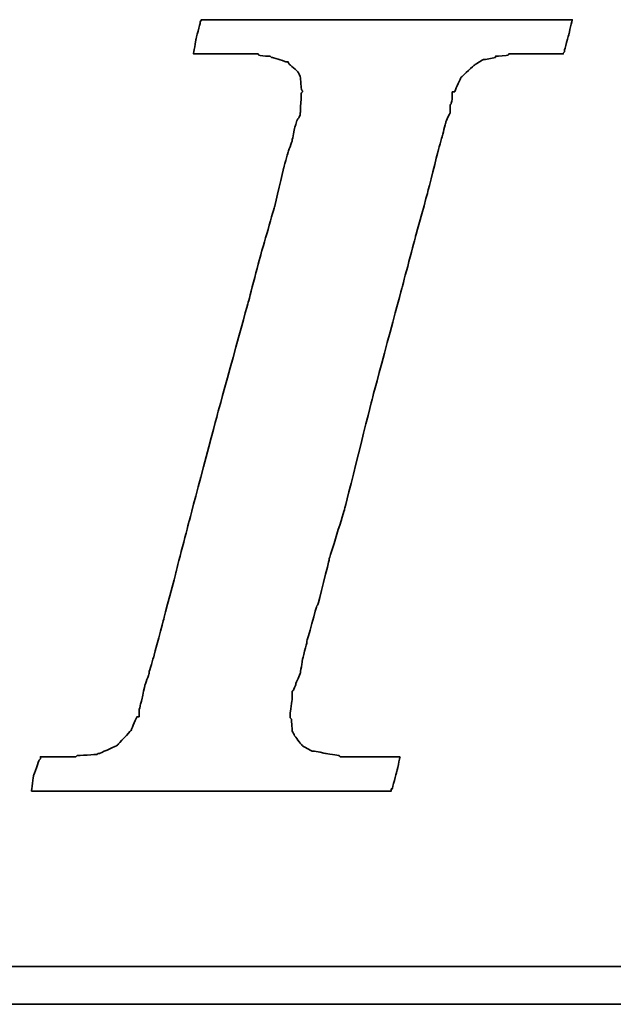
# Model space of a CAD drawing. Header units: millimetres. Extents: x 455 to 856, y 95 to 250.
# Tile 32 of 50: x 757.35 to 760.91, y 138.47 to 144.39. Entities that reach past the tile are written whole.
import ezdxf

# ---------------------------------------------------------------- set-up
doc = ezdxf.new("R2010")
doc.units = ezdxf.units.MM
doc.layers.add('DIM', color=4, linetype='CONTINUOUS')
doc.layers.add('layer 1', color=7, linetype='CONTINUOUS')

# ---------------------------------------------------------------- blocks, each defined once
blk = doc.blocks.new('TBI MOTION logo(完整正式版)')
at = {"layer": 'layer 1', "color": 22, "lineweight": 35}
for points, knots in [([(-40.59125, -7.94375), (-40.59125, -7.94375), (-40.97375, -7.94375), (-40.97375, -7.94375), (-40.97375, -7.94375), (-40.97375, -7.94375), (-41.38125, -7.94375), (-41.38125, -7.94375), (-41.38125, -7.94375), (-41.38125, -7.94375), (-41.54875, -7.94375), (-41.54875, -7.94375), (-41.54875, -7.94375), (-41.54875, -7.94375), (-41.59875, -7.94375), (-41.59875, -7.94375), (-41.59875, -7.94375), (-41.59875, -7.94375), (-41.88375, -7.94375), (-41.88375, -7.94375), (-41.88375, -7.94375), (-41.88375, -7.94375), (-41.90875, -7.91875), (-41.90875, -7.91875), (-41.90875, -7.91875), (-41.90875, -7.91875), (-42.19875, -7.87125), (-42.19875, -7.87125), (-42.19875, -7.87125), (-42.19875, -7.87125), (-42.43875, -7.82375), (-42.43875, -7.82375), (-42.43875, -7.82375), (-42.43875, -7.82375), (-42.45875, -7.82375), (-42.45875, -7.82375), (-42.45875, -7.82375), (-42.45875, -7.82375), (-42.48625, -7.82375), (-42.48625, -7.82375), (-42.48625, -7.82375), (-42.48625, -7.82375), (-42.67625, -7.72375), (-42.67625, -7.72375), (-42.67625, -7.72375), (-42.67625, -7.72375), (-42.70125, -7.70375), (-42.70125, -7.70375), (-42.70125, -7.70375), (-42.70125, -7.70375), (-42.72375, -7.67875), (-42.72375, -7.67875), (-42.72375, -7.67875), (-42.72375, -7.67875), (-42.86875, -7.48875), (-42.86875, -7.48875), (-42.86875, -7.48875), (-42.86875, -7.48875), (-42.89375, -7.43875), (-42.89375, -7.43875), (-42.89375, -7.43875), (-42.89375, -7.43875), (-42.91875, -7.38875), (-42.91875, -7.38875), (-42.91875, -7.38875), (-42.91875, -7.38875), (-42.93875, -7.12875), (-42.93875, -7.12875), (-42.93875, -7.12875), (-42.93875, -7.12875), (-42.96375, -7.10375), (-42.96375, -7.10375), (-42.96375, -7.10375), (-42.96375, -7.10375), (-42.96375, -7.05375), (-42.96375, -7.05375), (-42.96375, -7.05375), (-42.96375, -7.05375), (-42.96375, -7.00875), (-42.96375, -7.00875), (-42.96375, -7.00875), (-42.96375, -7.00875), (-42.91875, -6.69625), (-42.91875, -6.69625), (-42.91875, -6.69625), (-42.91875, -6.69625), (-42.91875, -6.62375), (-42.91875, -6.62375), (-42.91875, -6.62375), (-42.91875, -6.62375), (-42.91875, -6.59625), (-42.91875, -6.59625), (-42.91875, -6.59625), (-42.91875, -6.59625), (-42.91875, -6.57375), (-42.91875, -6.57375), (-42.91875, -6.57375), (-42.91875, -6.57375), (-42.91875, -6.52875), (-42.91875, -6.52875), (-42.91875, -6.52875), (-42.91875, -6.52875), (-42.89375, -6.50375), (-42.89375, -6.50375), (-42.89375, -6.50375), (-42.89375, -6.50375), (-42.84375, -6.38375), (-42.84375, -6.38375), (-42.84375, -6.38375), (-42.84375, -6.38375), (-42.84375, -6.35875), (-42.84375, -6.35875), (-42.84375, -6.35875), (-42.84375, -6.35875), (-42.74625, -6.14375), (-42.74625, -6.14375), (-42.74625, -6.14375), (-42.74625, -6.14375), (-42.70125, -5.85375), (-42.70125, -5.85375), (-42.70125, -5.85375), (-42.70125, -5.85375), (-42.60375, -5.47125), (-42.60375, -5.47125), (-42.60375, -5.47125), (-42.60375, -5.47125), (-42.60375, -5.44875), (-42.60375, -5.44875), (-42.60375, -5.44875), (-42.60375, -5.44875), (-42.38875, -4.67875), (-42.38875, -4.67875), (-42.38875, -4.67875), (-42.38875, -4.67875), (-42.36375, -4.65375), (-42.36375, -4.65375), (-42.36375, -4.65375), (-42.36375, -4.65375), (-42.12375, -3.69625), (-42.12375, -3.69625), (-42.12375, -3.69625), (-42.12375, -3.69625), (-42.12375, -3.67374), (-42.12375, -3.67374), (-42.12375, -3.67374), (-42.12375, -3.67374), (-41.78875, -2.59374), (-41.78875, -2.59374), (-41.78875, -2.59374), (-41.78875, -2.59374), (-41.18875, -0.19375), (-41.18875, -0.19375), (-41.18875, -0.19375), (-41.18875, -0.19375), (-40.54375, 2.20624), (-40.54375, 2.20624), (-40.54375, 2.20624), (-40.54375, 2.20624), (-40.25375, 3.30875), (-40.25375, 3.30875), (-40.25375, 3.30875), (-40.25375, 3.30875), (-39.98875, 4.27125), (-39.98875, 4.27125), (-39.98875, 4.27125), (-39.98875, 4.27125), (-39.77375, 5.13125), (-39.77375, 5.13125), (-39.77375, 5.13125), (-39.77375, 5.13125), (-39.67875, 5.47125), (-39.67875, 5.47125), (-39.67875, 5.47125), (-39.67875, 5.47125), (-39.60375, 5.75625), (-39.60375, 5.75625), (-39.60375, 5.75625), (-39.60375, 5.75625), (-39.60375, 5.78125), (-39.60375, 5.78125), (-39.60375, 5.78125), (-39.60375, 5.78125), (-39.50875, 5.97125), (-39.50875, 5.97125), (-39.50875, 5.97125), (-39.50875, 5.97125), (-39.50875, 6.13875), (-39.50875, 6.13875), (-39.50875, 6.13875), (-39.50875, 6.13875), (-39.48625, 6.16625), (-39.48625, 6.16625), (-39.48625, 6.16625), (-39.48625, 6.16625), (-39.46125, 6.28625), (-39.46125, 6.28625), (-39.46125, 6.28625), (-39.46125, 6.28625), (-39.46125, 6.42625), (-39.46125, 6.42625), (-39.46125, 6.42625), (-39.46125, 6.42625), (-39.41375, 6.42625), (-39.41375, 6.42625), (-39.41375, 6.42625), (-39.41375, 6.42625), (-39.29375, 6.69125), (-39.29375, 6.69125), (-39.29375, 6.69125), (-39.29375, 6.69125), (-39.26875, 6.74125), (-39.26875, 6.74125), (-39.26875, 6.74125), (-39.26875, 6.74125), (-39.24375, 6.76625), (-39.24375, 6.76625), (-39.24375, 6.76625), (-39.24375, 6.76625), (-38.98375, 7.00624), (-38.98375, 7.00624), (-38.98375, 7.00624), (-38.98375, 7.00624), (-38.95625, 7.02624), (-38.95625, 7.02624), (-38.95625, 7.02624), (-38.95625, 7.02624), (-38.78875, 7.12624), (-38.78875, 7.12624), (-38.78875, 7.12624), (-38.78875, 7.12624), (-38.76375, 7.12624), (-38.76375, 7.12624), (-38.76375, 7.12624), (-38.76375, 7.12624), (-38.74375, 7.12624), (-38.74375, 7.12624), (-38.74375, 7.12624), (-38.74375, 7.12624), (-38.52875, 7.17125), (-38.52875, 7.17125), (-38.52875, 7.17125), (-38.52875, 7.17125), (-38.52875, 7.19624), (-38.52875, 7.19624), (-38.52875, 7.19624), (-38.52875, 7.19624), (-38.50375, 7.19624), (-38.50375, 7.19624), (-38.50375, 7.19624), (-38.50375, 7.19624), (-38.26125, 7.21875), (-38.26125, 7.21875), (-38.26125, 7.21875), (-38.26125, 7.21875), (-38.23875, 7.24624), (-38.23875, 7.24624), (-38.23875, 7.24624), (-38.23875, 7.24624), (-38.21625, 7.24624), (-38.21625, 7.24624), (-38.21625, 7.24624), (-38.21625, 7.24624), (-38.18875, 7.24624), (-38.18875, 7.24624), (-38.18875, 7.24624), (-38.18875, 7.24624), (-37.90375, 7.24624), (-37.90375, 7.24624), (-37.90375, 7.24624), (-37.90375, 7.24624), (-37.85375, 7.24624), (-37.85375, 7.24624), (-37.85375, 7.24624), (-37.85375, 7.24624), (-37.75875, 7.24624), (-37.75875, 7.24624), (-37.75875, 7.24624), (-37.75875, 7.24624), (-37.42375, 7.24624), (-37.42375, 7.24624), (-37.42375, 7.24624), (-37.42375, 7.24624), (-37.08875, 7.24624), (-37.08875, 7.24624), (-37.08875, 7.24624), (-37.08875, 7.24624), (-37.06375, 7.24624), (-37.06375, 7.24624), (-37.06375, 7.24624), (-37.06375, 7.24624), (-37.06375, 7.26624), (-37.06375, 7.26624), (-37.06375, 7.26624), (-37.06375, 7.26624), (-37.03875, 7.29125), (-37.03875, 7.29125), (-37.03875, 7.29125), (-37.03875, 7.29125), (-37.03875, 7.31625), (-37.03875, 7.31625), (-37.03875, 7.31625), (-37.03875, 7.31625), (-36.94125, 7.67625), (-36.94125, 7.67625), (-36.94125, 7.67625), (-36.94125, 7.67625), (-36.86875, 7.98625), (-36.86875, 7.98625), (-36.86875, 7.98625), (-36.86875, 7.98625), (-36.98875, 7.98625), (-36.98875, 7.98625), (-36.98875, 7.98625), (-36.98875, 7.98625), (-37.42375, 7.98625), (-37.42375, 7.98625), (-37.42375, 7.98625), (-37.42375, 7.98625), (-37.94875, 7.98625), (-37.94875, 7.98625), (-37.94875, 7.98625), (-37.94875, 7.98625), (-38.57375, 7.98625), (-38.57375, 7.98625), (-38.57375, 7.98625), (-38.57375, 7.98625), (-39.29375, 7.98625), (-39.29375, 7.98625), (-39.29375, 7.98625), (-39.29375, 7.98625), (-40.82875, 7.98625), (-40.82875, 7.98625), (-40.82875, 7.98625), (-40.82875, 7.98625), (-42.36375, 7.98625), (-42.36375, 7.98625), (-42.36375, 7.98625), (-42.36375, 7.98625), (-43.08375, 7.98625), (-43.08375, 7.98625), (-43.08375, 7.98625), (-43.08375, 7.98625), (-43.70875, 7.98625), (-43.70875, 7.98625), (-43.70875, 7.98625), (-43.70875, 7.98625), (-44.23375, 7.98625), (-44.23375, 7.98625), (-44.23375, 7.98625), (-44.23375, 7.98625), (-44.66875, 7.98625), (-44.66875, 7.98625), (-44.66875, 7.98625), (-44.66875, 7.98625), (-44.88375, 7.98625), (-44.88375, 7.98625), (-44.88375, 7.98625), (-44.88375, 7.98625), (-44.90875, 7.94125), (-44.90875, 7.94125), (-44.90875, 7.94125), (-44.90875, 7.94125), (-44.90875, 7.91625), (-44.90875, 7.91625), (-44.90875, 7.91625), (-44.90875, 7.91625), (-45.00375, 7.55625), (-45.00375, 7.55625), (-45.00375, 7.55625), (-45.00375, 7.55625), (-45.05375, 7.24624), (-45.05375, 7.24624), (-45.05375, 7.24624), (-45.05375, 7.24624), (-44.61875, 7.24624), (-44.61875, 7.24624), (-44.61875, 7.24624), (-44.61875, 7.24624), (-44.11375, 7.24624), (-44.11375, 7.24624), (-44.11375, 7.24624), (-44.11375, 7.24624), (-43.99375, 7.24624), (-43.99375, 7.24624), (-43.99375, 7.24624), (-43.99375, 7.24624), (-43.94625, 7.24624), (-43.94625, 7.24624), (-43.94625, 7.24624), (-43.94625, 7.24624), (-43.92374, 7.24624), (-43.92374, 7.24624), (-43.92374, 7.24624), (-43.92374, 7.24624), (-43.65875, 7.24624), (-43.65875, 7.24624), (-43.65875, 7.24624), (-43.65875, 7.24624), (-43.63875, 7.21875), (-43.63875, 7.21875), (-43.63875, 7.21875), (-43.63875, 7.21875), (-43.46875, 7.19624), (-43.46875, 7.19624), (-43.46875, 7.19624), (-43.46875, 7.19624), (-43.39875, 7.19624), (-43.39875, 7.19624), (-43.39875, 7.19624), (-43.39875, 7.19624), (-43.37125, 7.17125), (-43.37125, 7.17125), (-43.37125, 7.17125), (-43.37125, 7.17125), (-43.34875, 7.17125), (-43.34875, 7.17125), (-43.34875, 7.17125), (-43.34875, 7.17125), (-43.20375, 7.12624), (-43.20375, 7.12624), (-43.20375, 7.12624), (-43.20375, 7.12624), (-43.05875, 7.07624), (-43.05875, 7.07624), (-43.05875, 7.07624), (-43.05875, 7.07624), (-43.01375, 7.07624), (-43.01375, 7.07624), (-43.01375, 7.07624), (-43.01375, 7.07624), (-42.98875, 7.02624), (-42.98875, 7.02624), (-42.98875, 7.02624), (-42.98875, 7.02624), (-42.79875, 6.86125), (-42.79875, 6.86125), (-42.79875, 6.86125), (-42.79875, 6.86125), (-42.77375, 6.81125), (-42.77375, 6.81125), (-42.77375, 6.81125), (-42.77375, 6.81125), (-42.74625, 6.76625), (-42.74625, 6.76625), (-42.74625, 6.76625), (-42.74625, 6.76625), (-42.72375, 6.47625), (-42.72375, 6.47625), (-42.72375, 6.47625), (-42.72375, 6.47625), (-42.70125, 6.45124), (-42.70125, 6.45124), (-42.70125, 6.45124), (-42.70125, 6.45124), (-42.70125, 6.42625), (-42.70125, 6.42625), (-42.70125, 6.42625), (-42.70125, 6.42625), (-42.72375, 6.40625), (-42.72375, 6.40625), (-42.72375, 6.40625), (-42.72375, 6.40625), (-42.74625, 5.97125), (-42.74625, 5.97125), (-42.74625, 5.97125), (-42.74625, 5.97125), (-42.74625, 5.94625), (-42.74625, 5.94625), (-42.74625, 5.94625), (-42.74625, 5.94625), (-42.74625, 5.92625), (-42.74625, 5.92625), (-42.74625, 5.92625), (-42.74625, 5.92625), (-42.77375, 5.87625), (-42.77375, 5.87625), (-42.77375, 5.87625), (-42.77375, 5.87625), (-42.81875, 5.80625), (-42.81875, 5.80625), (-42.81875, 5.80625), (-42.81875, 5.80625), (-42.86875, 5.63625), (-42.86875, 5.63625), (-42.86875, 5.63625), (-42.86875, 5.63625), (-42.91875, 5.39625), (-42.91875, 5.39625), (-42.91875, 5.39625), (-42.91875, 5.39625), (-42.91875, 5.37124), (-42.91875, 5.37124), (-42.91875, 5.37124), (-42.91875, 5.37124), (-43.01375, 5.10874), (-43.01375, 5.10874), (-43.01375, 5.10874), (-43.01375, 5.10874), (-43.10875, 4.77124), (-43.10875, 4.77124), (-43.10875, 4.77124), (-43.10875, 4.77124), (-43.29875, 3.95625), (-43.29875, 3.95625), (-43.29875, 3.95625), (-43.29875, 3.95625), (-43.58875, 2.95125), (-43.58875, 2.95125), (-43.58875, 2.95125), (-43.58875, 2.95125), (-43.87375, 1.87125), (-43.87375, 1.87125), (-43.87375, 1.87125), (-43.87375, 1.87125), (-44.52625, -0.50374), (-44.52625, -0.50374), (-44.52625, -0.50374), (-44.52625, -0.50374), (-45.14875, -2.85375), (-45.14875, -2.85375), (-45.14875, -2.85375), (-45.14875, -2.85375), (-45.43375, -3.95875), (-45.43375, -3.95875), (-45.43375, -3.95875), (-45.43375, -3.95875), (-45.69875, -4.96875), (-45.69875, -4.96875), (-45.69875, -4.96875), (-45.69875, -4.96875), (-45.91375, -5.78375), (-45.91375, -5.78375), (-45.91375, -5.78375), (-45.91375, -5.78375), (-46.01375, -6.11875), (-46.01375, -6.11875), (-46.01375, -6.11875), (-46.01375, -6.11875), (-46.01375, -6.14375), (-46.01375, -6.14375), (-46.01375, -6.14375), (-46.01375, -6.14375), (-46.10875, -6.40875), (-46.10875, -6.40875), (-46.10875, -6.40875), (-46.10875, -6.40875), (-46.15375, -6.64875), (-46.15375, -6.64875), (-46.15375, -6.64875), (-46.15375, -6.64875), (-46.20375, -6.83875), (-46.20375, -6.83875), (-46.20375, -6.83875), (-46.20375, -6.83875), (-46.22875, -6.93375), (-46.22875, -6.93375), (-46.22875, -6.93375), (-46.22875, -6.93375), (-46.22875, -7.07875), (-46.22875, -7.07875), (-46.22875, -7.07875), (-46.22875, -7.07875), (-46.27375, -7.07875), (-46.27375, -7.07875), (-46.27375, -7.07875), (-46.27375, -7.07875), (-46.39375, -7.34375), (-46.39375, -7.34375), (-46.39375, -7.34375), (-46.39375, -7.34375), (-46.39375, -7.36875), (-46.39375, -7.36875), (-46.39375, -7.36875), (-46.39375, -7.36875), (-46.42125, -7.38875), (-46.42125, -7.38875), (-46.42125, -7.38875), (-46.42125, -7.38875), (-46.68375, -7.67875), (-46.68375, -7.67875), (-46.68375, -7.67875), (-46.68375, -7.67875), (-46.70875, -7.70375), (-46.70875, -7.70375), (-46.70875, -7.70375), (-46.70875, -7.70375), (-46.75375, -7.72375), (-46.75375, -7.72375), (-46.75375, -7.72375), (-46.75375, -7.72375), (-47.08875, -7.87125), (-47.08875, -7.87125), (-47.08875, -7.87125), (-47.08875, -7.87125), (-47.11625, -7.87125), (-47.11625, -7.87125), (-47.11625, -7.87125), (-47.11625, -7.87125), (-47.13875, -7.89375), (-47.13875, -7.89375), (-47.13875, -7.89375), (-47.13875, -7.89375), (-47.56875, -7.91875), (-47.56875, -7.91875), (-47.56875, -7.91875), (-47.56875, -7.91875), (-47.59625, -7.94375), (-47.59625, -7.94375), (-47.59625, -7.94375), (-47.59625, -7.94375), (-47.64375, -7.94375), (-47.64375, -7.94375), (-47.64375, -7.94375), (-47.64375, -7.94375), (-47.73625, -7.94375), (-47.73625, -7.94375), (-47.73625, -7.94375), (-47.73625, -7.94375), (-48.07375, -7.94375), (-48.07375, -7.94375), (-48.07375, -7.94375), (-48.07375, -7.94375), (-48.36125, -7.94375), (-48.36125, -7.94375), (-48.36125, -7.94375), (-48.36125, -7.94375), (-48.36125, -7.96625), (-48.36125, -7.96625), (-48.36125, -7.96625), (-48.36125, -7.96625), (-48.36125, -7.99125), (-48.36125, -7.99125), (-48.36125, -7.99125), (-48.36125, -7.99125), (-48.38875, -8.01375), (-48.38875, -8.01375), (-48.38875, -8.01375), (-48.38875, -8.01375), (-48.50875, -8.34875), (-48.50875, -8.34875), (-48.50875, -8.34875), (-48.50875, -8.34875), (-48.55375, -8.68625), (-48.55375, -8.68625), (-48.55375, -8.68625), (-48.55375, -8.68625), (-48.45875, -8.68625), (-48.45875, -8.68625), (-48.45875, -8.68625), (-48.45875, -8.68625), (-48.07375, -8.68625), (-48.07375, -8.68625), (-48.07375, -8.68625), (-48.07375, -8.68625), (-47.52375, -8.68625), (-47.52375, -8.68625), (-47.52375, -8.68625), (-47.52375, -8.68625), (-46.92375, -8.68625), (-46.92375, -8.68625), (-46.92375, -8.68625), (-46.92375, -8.68625), (-46.25375, -8.68625), (-46.25375, -8.68625), (-46.25375, -8.68625), (-46.25375, -8.68625), (-46.20375, -8.68625), (-46.20375, -8.68625), (-46.20375, -8.68625), (-46.20375, -8.68625), (-44.71375, -8.68625), (-44.71375, -8.68625), (-44.71375, -8.68625), (-44.71375, -8.68625), (-43.22875, -8.68625), (-43.22875, -8.68625), (-43.22875, -8.68625), (-43.22875, -8.68625), (-42.55875, -8.68625), (-42.55875, -8.68625), (-42.55875, -8.68625), (-42.55875, -8.68625), (-42.50875, -8.68625), (-42.50875, -8.68625), (-42.50875, -8.68625), (-42.50875, -8.68625), (-41.93375, -8.68625), (-41.93375, -8.68625), (-41.93375, -8.68625), (-41.93375, -8.68625), (-41.38125, -8.68625), (-41.38125, -8.68625), (-41.38125, -8.68625), (-41.38125, -8.68625), (-40.97375, -8.68625), (-40.97375, -8.68625), (-40.97375, -8.68625), (-40.97375, -8.68625), (-40.78125, -8.68625), (-40.78125, -8.68625), (-40.78125, -8.68625), (-40.78125, -8.68625), (-40.78125, -8.63875), (-40.78125, -8.63875), (-40.78125, -8.63875), (-40.78125, -8.63875), (-40.75875, -8.63875), (-40.75875, -8.63875), (-40.75875, -8.63875), (-40.75875, -8.63875), (-40.66375, -8.27875), (-40.66375, -8.27875), (-40.66375, -8.27875), (-40.66375, -8.27875), (-40.59125, -7.94375), (-40.59125, -7.94375)], [0, 0, 0, 0, 0.00558659, 0.00558659, 0.00558659, 0.0055866, 0.01117318, 0.01117318, 0.01117318, 0.01117319, 0.01675978, 0.01675978, 0.01675978, 0.01675979, 0.02234637, 0.02234637, 0.02234637, 0.02234638, 0.02793296, 0.02793296, 0.02793296, 0.02793297, 0.03351955, 0.03351955, 0.03351955, 0.03351956, 0.03910615, 0.03910615, 0.03910615, 0.03910616, 0.04469274, 0.04469274, 0.04469274, 0.04469275, 0.05027933, 0.05027933, 0.05027933, 0.05027934, 0.05586592, 0.05586592, 0.05586592, 0.05586593, 0.06145251, 0.06145251, 0.06145251, 0.06145252, 0.06703911, 0.06703911, 0.06703911, 0.06703912, 0.0726257, 0.0726257, 0.0726257, 0.07262571, 0.07821229, 0.07821229, 0.07821229, 0.0782123, 0.08379888, 0.08379888, 0.08379888, 0.08379889, 0.08938547, 0.08938547, 0.08938547, 0.08938548, 0.09497207, 0.09497207, 0.09497207, 0.09497208, 0.10055866, 0.10055866, 0.10055866, 0.10055867, 0.10614525, 0.10614525, 0.10614525, 0.10614526, 0.11173184, 0.11173184, 0.11173184, 0.11173185, 0.11731844, 0.11731844, 0.11731844, 0.11731845, 0.12290503, 0.12290503, 0.12290503, 0.12290504, 0.12849162, 0.12849162, 0.12849162, 0.12849163, 0.13407821, 0.13407821, 0.13407821, 0.13407822, 0.1396648, 0.1396648, 0.1396648, 0.13966481, 0.1452514, 0.1452514, 0.1452514, 0.14525141, 0.15083799, 0.15083799, 0.15083799, 0.150838, 0.15642458, 0.15642458, 0.15642458, 0.15642459, 0.16201117, 0.16201117, 0.16201117, 0.16201118, 0.16759777, 0.16759777, 0.16759777, 0.16759778, 0.17318436, 0.17318436, 0.17318436, 0.17318437, 0.17877095, 0.17877095, 0.17877095, 0.17877096, 0.18435754, 0.18435754, 0.18435754, 0.18435755, 0.18994413, 0.18994413, 0.18994413, 0.18994414, 0.19553073, 0.19553073, 0.19553073, 0.19553074, 0.20111732, 0.20111732, 0.20111732, 0.20111733, 0.20670391, 0.20670391, 0.20670391, 0.20670392, 0.2122905, 0.2122905, 0.2122905, 0.21229051, 0.21787709, 0.21787709, 0.21787709, 0.2178771, 0.22346369, 0.22346369, 0.22346369, 0.2234637, 0.22905028, 0.22905028, 0.22905028, 0.22905029, 0.23463687, 0.23463687, 0.23463687, 0.23463688, 0.24022346, 0.24022346, 0.24022346, 0.24022347, 0.24581006, 0.24581006, 0.24581006, 0.24581007, 0.25139665, 0.25139665, 0.25139665, 0.25139666, 0.25698324, 0.25698324, 0.25698324, 0.25698325, 0.26256983, 0.26256983, 0.26256983, 0.26256984, 0.26815642, 0.26815642, 0.26815642, 0.26815643, 0.27374302, 0.27374302, 0.27374302, 0.27374303, 0.27932961, 0.27932961, 0.27932961, 0.27932962, 0.2849162, 0.2849162, 0.2849162, 0.28491621, 0.29050279, 0.29050279, 0.29050279, 0.2905028, 0.29608939, 0.29608939, 0.29608939, 0.2960894, 0.30167598, 0.30167598, 0.30167598, 0.30167599, 0.30726257, 0.30726257, 0.30726257, 0.30726258, 0.31284916, 0.31284916, 0.31284916, 0.31284917, 0.31843575, 0.31843575, 0.31843575, 0.31843576, 0.32402235, 0.32402235, 0.32402235, 0.32402236, 0.32960894, 0.32960894, 0.32960894, 0.32960895, 0.33519553, 0.33519553, 0.33519553, 0.33519554, 0.34078212, 0.34078212, 0.34078212, 0.34078213, 0.34636872, 0.34636872, 0.34636872, 0.34636873, 0.35195531, 0.35195531, 0.35195531, 0.35195532, 0.3575419, 0.3575419, 0.3575419, 0.35754191, 0.36312849, 0.36312849, 0.36312849, 0.3631285, 0.36871508, 0.36871508, 0.36871508, 0.36871509, 0.37430168, 0.37430168, 0.37430168, 0.37430169, 0.37988827, 0.37988827, 0.37988827, 0.37988828, 0.38547486, 0.38547486, 0.38547486, 0.38547487, 0.39106145, 0.39106145, 0.39106145, 0.39106146, 0.39664804, 0.39664804, 0.39664804, 0.39664805, 0.40223464, 0.40223464, 0.40223464, 0.40223465, 0.40782123, 0.40782123, 0.40782123, 0.40782124, 0.41340782, 0.41340782, 0.41340782, 0.41340783, 0.41899441, 0.41899441, 0.41899441, 0.41899442, 0.42458101, 0.42458101, 0.42458101, 0.42458102, 0.4301676, 0.4301676, 0.4301676, 0.43016761, 0.43575419, 0.43575419, 0.43575419, 0.4357542, 0.44134078, 0.44134078, 0.44134078, 0.44134079, 0.44692737, 0.44692737, 0.44692737, 0.44692738, 0.45251397, 0.45251397, 0.45251397, 0.45251398, 0.45810056, 0.45810056, 0.45810056, 0.45810057, 0.46368715, 0.46368715, 0.46368715, 0.46368716, 0.46927374, 0.46927374, 0.46927374, 0.46927375, 0.47486034, 0.47486034, 0.47486034, 0.47486035, 0.48044693, 0.48044693, 0.48044693, 0.48044694, 0.48603352, 0.48603352, 0.48603352, 0.48603353, 0.49162011, 0.49162011, 0.49162011, 0.49162012, 0.4972067, 0.4972067, 0.4972067, 0.49720671, 0.5027933, 0.5027933, 0.5027933, 0.50279331, 0.50837989, 0.50837989, 0.50837989, 0.5083799, 0.51396648, 0.51396648, 0.51396648, 0.51396649, 0.51955307, 0.51955307, 0.51955307, 0.51955308, 0.52513966, 0.52513966, 0.52513966, 0.52513967, 0.53072626, 0.53072626, 0.53072626, 0.53072627, 0.53631285, 0.53631285, 0.53631285, 0.53631286, 0.54189944, 0.54189944, 0.54189944, 0.54189945, 0.54748603, 0.54748603, 0.54748603, 0.54748604, 0.55307263, 0.55307263, 0.55307263, 0.55307264, 0.55865922, 0.55865922, 0.55865922, 0.55865923, 0.56424581, 0.56424581, 0.56424581, 0.56424582, 0.5698324, 0.5698324, 0.5698324, 0.56983241, 0.57541899, 0.57541899, 0.57541899, 0.575419, 0.58100559, 0.58100559, 0.58100559, 0.5810056, 0.58659218, 0.58659218, 0.58659218, 0.58659219, 0.59217877, 0.59217877, 0.59217877, 0.59217878, 0.59776536, 0.59776536, 0.59776536, 0.59776537, 0.60335196, 0.60335196, 0.60335196, 0.60335197, 0.60893855, 0.60893855, 0.60893855, 0.60893856, 0.61452514, 0.61452514, 0.61452514, 0.61452515, 0.62011173, 0.62011173, 0.62011173, 0.62011174, 0.62569832, 0.62569832, 0.62569832, 0.62569833, 0.63128492, 0.63128492, 0.63128492, 0.63128493, 0.63687151, 0.63687151, 0.63687151, 0.63687152, 0.6424581, 0.6424581, 0.6424581, 0.64245811, 0.64804469, 0.64804469, 0.64804469, 0.6480447, 0.65363128, 0.65363128, 0.65363128, 0.65363129, 0.65921788, 0.65921788, 0.65921788, 0.65921789, 0.66480447, 0.66480447, 0.66480447, 0.66480448, 0.67039106, 0.67039106, 0.67039106, 0.67039107, 0.67597765, 0.67597765, 0.67597765, 0.67597766, 0.68156425, 0.68156425, 0.68156425, 0.68156426, 0.68715084, 0.68715084, 0.68715084, 0.68715085, 0.69273743, 0.69273743, 0.69273743, 0.69273744, 0.69832402, 0.69832402, 0.69832402, 0.69832403, 0.70391061, 0.70391061, 0.70391061, 0.70391062, 0.70949721, 0.70949721, 0.70949721, 0.70949722, 0.7150838, 0.7150838, 0.7150838, 0.71508381, 0.72067039, 0.72067039, 0.72067039, 0.7206704, 0.72625698, 0.72625698, 0.72625698, 0.72625699, 0.73184358, 0.73184358, 0.73184358, 0.73184359, 0.73743017, 0.73743017, 0.73743017, 0.73743018, 0.74301676, 0.74301676, 0.74301676, 0.74301677, 0.74860335, 0.74860335, 0.74860335, 0.74860336, 0.75418994, 0.75418994, 0.75418994, 0.75418995, 0.75977654, 0.75977654, 0.75977654, 0.75977655, 0.76536313, 0.76536313, 0.76536313, 0.76536314, 0.77094972, 0.77094972, 0.77094972, 0.77094973, 0.77653631, 0.77653631, 0.77653631, 0.77653632, 0.78212291, 0.78212291, 0.78212291, 0.78212292, 0.7877095, 0.7877095, 0.7877095, 0.78770951, 0.79329609, 0.79329609, 0.79329609, 0.7932961, 0.79888268, 0.79888268, 0.79888268, 0.79888269, 0.80446927, 0.80446927, 0.80446927, 0.80446928, 0.81005587, 0.81005587, 0.81005587, 0.81005588, 0.81564246, 0.81564246, 0.81564246, 0.81564247, 0.82122905, 0.82122905, 0.82122905, 0.82122906, 0.82681564, 0.82681564, 0.82681564, 0.82681565, 0.83240223, 0.83240223, 0.83240223, 0.83240224, 0.83798883, 0.83798883, 0.83798883, 0.83798884, 0.84357542, 0.84357542, 0.84357542, 0.84357543, 0.84916201, 0.84916201, 0.84916201, 0.84916202, 0.8547486, 0.8547486, 0.8547486, 0.85474861, 0.8603352, 0.8603352, 0.8603352, 0.86033521, 0.86592179, 0.86592179, 0.86592179, 0.8659218, 0.87150838, 0.87150838, 0.87150838, 0.87150839, 0.87709497, 0.87709497, 0.87709497, 0.87709498, 0.88268156, 0.88268156, 0.88268156, 0.88268157, 0.88826816, 0.88826816, 0.88826816, 0.88826817, 0.89385475, 0.89385475, 0.89385475, 0.89385476, 0.89944134, 0.89944134, 0.89944134, 0.89944135, 0.90502793, 0.90502793, 0.90502793, 0.90502794, 0.91061453, 0.91061453, 0.91061453, 0.91061454, 0.91620112, 0.91620112, 0.91620112, 0.91620113, 0.92178771, 0.92178771, 0.92178771, 0.92178772, 0.9273743, 0.9273743, 0.9273743, 0.92737431, 0.93296089, 0.93296089, 0.93296089, 0.9329609, 0.93854749, 0.93854749, 0.93854749, 0.9385475, 0.94413408, 0.94413408, 0.94413408, 0.94413409, 0.94972067, 0.94972067, 0.94972067, 0.94972068, 0.95530726, 0.95530726, 0.95530726, 0.95530727, 0.96089385, 0.96089385, 0.96089385, 0.96089386, 0.96648045, 0.96648045, 0.96648045, 0.96648046, 0.97206704, 0.97206704, 0.97206704, 0.97206705, 0.97765363, 0.97765363, 0.97765363, 0.97765364, 0.98324022, 0.98324022, 0.98324022, 0.98324023, 0.98882682, 0.98882682, 0.98882682, 0.98882683, 0.99441341, 0.99441341, 0.99441341, 0.99441342, 1, 1, 1, 1]), ([(75.90875, -9.47875), (75.90875, -9.47875), (75.90875, -12.28625), (75.90875, -12.28625), (75.90875, -12.28625), (75.90875, -12.28625), (75.90875, -12.47875), (75.90875, -12.47875), (75.90875, -12.47875), (75.90875, -12.47875), (75.71625, -12.47875), (75.71625, -12.47875), (75.71625, -12.47875), (75.71625, -12.47875), (-88.32875, -12.47875), (-88.32875, -12.47875), (-88.32875, -12.47875), (-88.32875, -12.47875), (-88.32875, -13.29375), (-88.32875, -13.29375), (-88.32875, -13.29375), (-88.32875, -13.29375), (82.89125, -13.29375), (82.89125, -13.29375), (82.89125, -13.29375), (82.89125, -13.29375), (75.90875, -9.47875), (75.90875, -9.47875)], [0, 0, 0, 0, 0.14285714, 0.14285714, 0.14285714, 0.14285715, 0.28571429, 0.28571429, 0.28571429, 0.2857143, 0.42857143, 0.42857143, 0.42857143, 0.42857144, 0.57142857, 0.57142857, 0.57142857, 0.57142858, 0.71428571, 0.71428571, 0.71428571, 0.71428572, 0.85714286, 0.85714286, 0.85714286, 0.85714287, 1, 1, 1, 1])]:
    blk.add_open_spline(points, degree=3, knots=knots, dxfattribs=at)

msp = doc.modelspace()

# ---------------------------------------------------------------- block references
at = {"layer": 'DIM', "color": 7, "xscale": 0.2778823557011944, "yscale": 0.2778823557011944, "zscale": 0.2778823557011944}
msp.add_blockref('TBI MOTION logo(完整正式版)', (770.913, 142.1666), dxfattribs=at)

doc.saveas('drawing.dxf')
